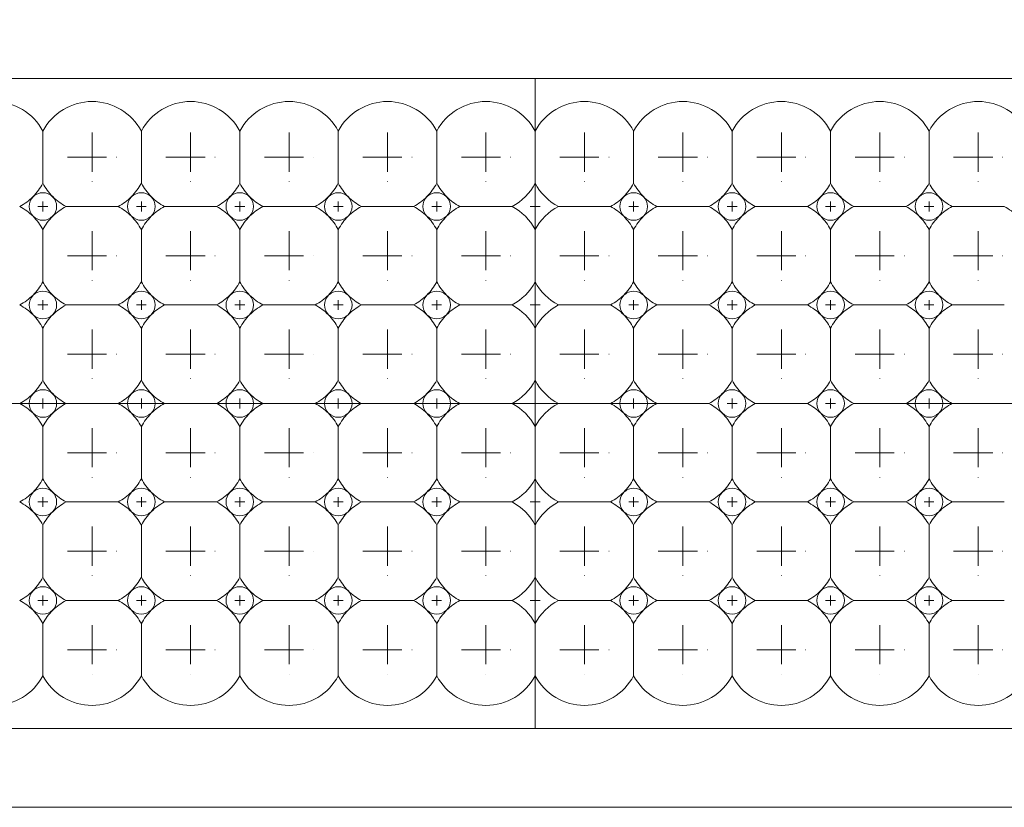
# Model space of a CAD drawing. Header units: millimetres. Extents: x -201 to 202, y 143 to 428.
# Tile 28 of 46: x 2 to 12, y 290 to 298. Entities that reach past the tile are written whole.
import ezdxf

# ---------------------------------------------------------------- set-up
doc = ezdxf.new("R2010")
doc.units = ezdxf.units.MM
doc.header["$LTSCALE"] = 0.25
doc.linetypes.add('CENTER', pattern=[50.8, 31.75, -6.35, 6.35, -6.35])
for name, color, linetype, lineweight in [('BASE', 7, 'Continuous', 20), ('CENTER', 1, 'CENTER', 9), ('DIMENSION', 6, 'Continuous', 9), ('LED LENS', 7, 'Continuous', 20)]:
    doc.layers.add(name, color=color, linetype=linetype, lineweight=lineweight)
doc.styles.add('VS Standard', font='msgothic.ttc', dxfattribs={"height": 3})
doc.dimstyles.new('VS Standard x0.2', dxfattribs={"dimtxt": 3, "dimasz": 3, "dimexe": 0.5, "dimexo": 0.8, "dimgap": 0.5, "dimtad": 3, "dimlfac": 5, "dimrnd": 0.0001, "dimzin": 9, "dimdsep": 46, "dimtxsty": 'VS Standard', "dimcen": 0, "dimaunit": 1, "dimadec": 0, "dimazin": 2, "dimtfac": 1, "dimtmove": 0, "dimatfit": 3, "dimfxl": 1, "dimtolj": 1, "dimtzin": 0, "dimarcsym": 0})

# ---------------------------------------------------------------- blocks, each defined once
blk = doc.blocks.new('*D266')
at = {"layer": 'Defpoints', "color": 0}
for p in [(47.818, 319.199), (-73.582, 296.068), (47.818, 296.068)]:
    blk.add_point(p, dxfattribs=at)
at = {"layer": 'DIMENSION', "color": 0, "lineweight": -2}
for p, q in [((-73.582, 296.868), (-73.582, 319.699)), ((47.818, 296.868), (47.818, 319.699)), ((-70.582, 319.199), (44.818, 319.199))]:
    blk.add_line(p, q, dxfattribs=at)
at = {"layer": 'DIMENSION', "color": 0}
for points in [[(-70.582, 319.699), (-70.582, 318.699), (-73.582, 319.199)], [(44.818, 318.699), (44.818, 319.699), (47.818, 319.199)]]:
    blk.add_solid(points, dxfattribs=at)
at = {"layer": 'DIMENSION', "color": 0, "insert": (-12.882, 321.45), "char_height": 3, "attachment_point": 5, "style": 'VS Standard'}
blk.add_mtext('\\A1;\\A1;(607)', dxfattribs=at)

msp = doc.modelspace()

# ---------------------------------------------------------------- linework, layer by layer
at = {"layer": 'BASE'}
for p, q in [((47.1202, 297.1606), (-72.8798, 297.1606)), ((-72.8798, 290.5606), (47.1202, 290.5606)), ((47.1202, 289.7606), (-72.8798, 289.7606))]:
    msp.add_line(p, q, dxfattribs=at)
at = {"layer": 'CENTER', "ltscale": 0.05}
for p, q in [((2.6202, 296.6106), (2.6202, 296.1106)), ((3.6202, 296.6106), (3.6202, 296.1106)), ((4.6202, 296.6106), (4.6202, 296.1106)), ((5.6202, 296.6106), (5.6202, 296.1106)), ((6.6202, 296.6106), (6.6202, 296.1106)), ((7.6202, 296.6106), (7.6202, 296.1106)), ((8.6202, 296.6106), (8.6202, 296.1106)), ((9.6202, 296.6106), (9.6202, 296.1106)), ((10.6202, 296.6106), (10.6202, 296.1106)), ((11.6202, 296.6106), (11.6202, 296.1106)), ((2.3702, 296.3606), (2.8702, 296.3606)), ((3.3702, 296.3606), (3.8702, 296.3606)), ((4.3702, 296.3606), (4.8702, 296.3606)), ((5.3702, 296.3606), (5.8702, 296.3606)), ((6.3702, 296.3606), (6.8702, 296.3606)), ((7.3702, 296.3606), (7.8702, 296.3606)), ((8.3702, 296.3606), (8.8702, 296.3606)), ((9.3702, 296.3606), (9.8702, 296.3606)), ((10.3702, 296.3606), (10.8702, 296.3606)), ((11.3702, 296.3606), (11.8702, 296.3606)), ((2.6202, 295.6106), (2.6202, 295.1106)), ((3.6202, 295.6106), (3.6202, 295.1106)), ((4.6202, 295.6106), (4.6202, 295.1106)), ((5.6202, 295.6106), (5.6202, 295.1106)), ((6.6202, 295.6106), (6.6202, 295.1106)), ((7.6202, 295.6106), (7.6202, 295.1106)), ((8.6202, 295.6106), (8.6202, 295.1106)), ((9.6202, 295.6106), (9.6202, 295.1106)), ((10.6202, 295.6106), (10.6202, 295.1106)), ((11.6202, 295.6106), (11.6202, 295.1106)), ((2.3702, 295.3606), (2.8702, 295.3606)), ((3.3702, 295.3606), (3.8702, 295.3606)), ((4.3702, 295.3606), (4.8702, 295.3606)), ((5.3702, 295.3606), (5.8702, 295.3606)), ((6.3702, 295.3606), (6.8702, 295.3606)), ((7.3702, 295.3606), (7.8702, 295.3606)), ((8.3702, 295.3606), (8.8702, 295.3606)), ((9.3702, 295.3606), (9.8702, 295.3606)), ((10.3702, 295.3606), (10.8702, 295.3606)), ((11.3702, 295.3606), (11.8702, 295.3606)), ((2.6202, 294.6106), (2.6202, 294.1106)), ((3.6202, 294.6106), (3.6202, 294.1106)), ((4.6202, 294.6106), (4.6202, 294.1106)), ((5.6202, 294.6106), (5.6202, 294.1106)), ((6.6202, 294.6106), (6.6202, 294.1106)), ((7.6202, 294.6106), (7.6202, 294.1106)), ((8.6202, 294.6106), (8.6202, 294.1106)), ((9.6202, 294.6106), (9.6202, 294.1106)), ((10.6202, 294.6106), (10.6202, 294.1106)), ((11.6202, 294.6106), (11.6202, 294.1106)), ((2.3702, 294.3606), (2.8702, 294.3606)), ((3.3702, 294.3606), (3.8702, 294.3606)), ((4.3702, 294.3606), (4.8702, 294.3606)), ((5.3702, 294.3606), (5.8702, 294.3606)), ((6.3702, 294.3606), (6.8702, 294.3606)), ((7.3702, 294.3606), (7.8702, 294.3606)), ((8.3702, 294.3606), (8.8702, 294.3606)), ((9.3702, 294.3606), (9.8702, 294.3606)), ((10.3702, 294.3606), (10.8702, 294.3606)), ((11.3702, 294.3606), (11.8702, 294.3606)), ((2.6202, 293.6106), (2.6202, 293.1106)), ((3.6202, 293.6106), (3.6202, 293.1106)), ((4.6202, 293.6106), (4.6202, 293.1106)), ((5.6202, 293.6106), (5.6202, 293.1106)), ((6.6202, 293.6106), (6.6202, 293.1106)), ((7.6202, 293.6106), (7.6202, 293.1106)), ((8.6202, 293.6106), (8.6202, 293.1106)), ((9.6202, 293.6106), (9.6202, 293.1106)), ((10.6202, 293.6106), (10.6202, 293.1106)), ((11.6202, 293.6106), (11.6202, 293.1106)), ((2.3702, 293.3606), (2.8702, 293.3606)), ((3.3702, 293.3606), (3.8702, 293.3606)), ((4.3702, 293.3606), (4.8702, 293.3606)), ((5.3702, 293.3606), (5.8702, 293.3606)), ((6.3702, 293.3606), (6.8702, 293.3606)), ((7.3702, 293.3606), (7.8702, 293.3606)), ((8.3702, 293.3606), (8.8702, 293.3606)), ((9.3702, 293.3606), (9.8702, 293.3606)), ((10.3702, 293.3606), (10.8702, 293.3606)), ((11.3702, 293.3606), (11.8702, 293.3606)), ((2.6202, 292.6106), (2.6202, 292.1106)), ((3.6202, 292.6106), (3.6202, 292.1106)), ((4.6202, 292.6106), (4.6202, 292.1106)), ((5.6202, 292.6106), (5.6202, 292.1106)), ((6.6202, 292.6106), (6.6202, 292.1106)), ((7.6202, 292.6106), (7.6202, 292.1106)), ((8.6202, 292.6106), (8.6202, 292.1106)), ((9.6202, 292.6106), (9.6202, 292.1106)), ((10.6202, 292.6106), (10.6202, 292.1106)), ((11.6202, 292.6106), (11.6202, 292.1106)), ((2.3702, 292.3606), (2.8702, 292.3606)), ((3.3702, 292.3606), (3.8702, 292.3606)), ((4.3702, 292.3606), (4.8702, 292.3606)), ((5.3702, 292.3606), (5.8702, 292.3606)), ((6.3702, 292.3606), (6.8702, 292.3606)), ((7.3702, 292.3606), (7.8702, 292.3606)), ((8.3702, 292.3606), (8.8702, 292.3606)), ((9.3702, 292.3606), (9.8702, 292.3606)), ((10.3702, 292.3606), (10.8702, 292.3606)), ((11.3702, 292.3606), (11.8702, 292.3606)), ((2.6202, 291.6106), (2.6202, 291.1106)), ((3.6202, 291.6106), (3.6202, 291.1106)), ((4.6202, 291.6106), (4.6202, 291.1106)), ((5.6202, 291.6106), (5.6202, 291.1106)), ((6.6202, 291.6106), (6.6202, 291.1106)), ((7.6202, 291.6106), (7.6202, 291.1106)), ((8.6202, 291.6106), (8.6202, 291.1106)), ((9.6202, 291.6106), (9.6202, 291.1106)), ((10.6202, 291.6106), (10.6202, 291.1106)), ((11.6202, 291.6106), (11.6202, 291.1106)), ((2.3702, 291.3606), (2.8702, 291.3606)), ((3.3702, 291.3606), (3.8702, 291.3606)), ((4.3702, 291.3606), (4.8702, 291.3606)), ((5.3702, 291.3606), (5.8702, 291.3606)), ((6.3702, 291.3606), (6.8702, 291.3606)), ((7.3702, 291.3606), (7.8702, 291.3606)), ((8.3702, 291.3606), (8.8702, 291.3606)), ((9.3702, 291.3606), (9.8702, 291.3606)), ((10.3702, 291.3606), (10.8702, 291.3606)), ((11.3702, 291.3606), (11.8702, 291.3606))]:
    msp.add_line(p, q, dxfattribs=at)
at = {"layer": 'CENTER', "ltscale": 0.01}
for p, q in [((2.1202, 295.9106), (2.1202, 295.8106)), ((3.1202, 295.9106), (3.1202, 295.8106)), ((4.1202, 295.9106), (4.1202, 295.8106)), ((5.1202, 295.9106), (5.1202, 295.8106)), ((6.1202, 295.9106), (6.1202, 295.8106)), ((7.1202, 295.9106), (7.1202, 295.8106)), ((8.1202, 295.9106), (8.1202, 295.8106)), ((9.1202, 295.9106), (9.1202, 295.8106)), ((10.1202, 295.9106), (10.1202, 295.8106)), ((11.1202, 295.9106), (11.1202, 295.8106)), ((2.0702, 295.8606), (2.1702, 295.8606)), ((3.0702, 295.8606), (3.1702, 295.8606)), ((4.0702, 295.8606), (4.1702, 295.8606)), ((5.0702, 295.8606), (5.1702, 295.8606)), ((6.0702, 295.8606), (6.1702, 295.8606)), ((7.0702, 295.8606), (7.1702, 295.8606)), ((8.0702, 295.8606), (8.1702, 295.8606)), ((9.0702, 295.8606), (9.1702, 295.8606)), ((10.0702, 295.8606), (10.1702, 295.8606)), ((11.0702, 295.8606), (11.1702, 295.8606)), ((2.1202, 294.9106), (2.1202, 294.8106)), ((3.1202, 294.9106), (3.1202, 294.8106)), ((4.1202, 294.9106), (4.1202, 294.8106)), ((5.1202, 294.9106), (5.1202, 294.8106)), ((6.1202, 294.9106), (6.1202, 294.8106)), ((7.1202, 294.9106), (7.1202, 294.8106)), ((8.1202, 294.9106), (8.1202, 294.8106)), ((9.1202, 294.9106), (9.1202, 294.8106)), ((10.1202, 294.9106), (10.1202, 294.8106)), ((11.1202, 294.9106), (11.1202, 294.8106)), ((2.0702, 294.8606), (2.1702, 294.8606)), ((3.0702, 294.8606), (3.1702, 294.8606)), ((4.0702, 294.8606), (4.1702, 294.8606)), ((5.0702, 294.8606), (5.1702, 294.8606)), ((6.0702, 294.8606), (6.1702, 294.8606)), ((7.0702, 294.8606), (7.1702, 294.8606)), ((8.0702, 294.8606), (8.1702, 294.8606)), ((9.0702, 294.8606), (9.1702, 294.8606)), ((10.0702, 294.8606), (10.1702, 294.8606)), ((11.0702, 294.8606), (11.1702, 294.8606)), ((2.1202, 293.9106), (2.1202, 293.8106)), ((3.1202, 293.9106), (3.1202, 293.8106)), ((4.1202, 293.9106), (4.1202, 293.8106)), ((5.1202, 293.9106), (5.1202, 293.8106)), ((6.1202, 293.9106), (6.1202, 293.8106)), ((7.1202, 293.9106), (7.1202, 293.8106)), ((8.1202, 293.9106), (8.1202, 293.8106)), ((9.1202, 293.9106), (9.1202, 293.8106)), ((10.1202, 293.9106), (10.1202, 293.8106)), ((11.1202, 293.9106), (11.1202, 293.8106)), ((2.0702, 293.8606), (2.1702, 293.8606)), ((3.0702, 293.8606), (3.1702, 293.8606)), ((4.0702, 293.8606), (4.1702, 293.8606)), ((5.0702, 293.8606), (5.1702, 293.8606)), ((6.0702, 293.8606), (6.1702, 293.8606)), ((7.0702, 293.8606), (7.1702, 293.8606)), ((8.0702, 293.8606), (8.1702, 293.8606)), ((9.0702, 293.8606), (9.1702, 293.8606)), ((10.0702, 293.8606), (10.1702, 293.8606)), ((11.0702, 293.8606), (11.1702, 293.8606)), ((2.1202, 292.9106), (2.1202, 292.8106)), ((3.1202, 292.9106), (3.1202, 292.8106)), ((4.1202, 292.9106), (4.1202, 292.8106)), ((5.1202, 292.9106), (5.1202, 292.8106)), ((6.1202, 292.9106), (6.1202, 292.8106)), ((7.1202, 292.9106), (7.1202, 292.8106)), ((8.1202, 292.9106), (8.1202, 292.8106)), ((9.1202, 292.9106), (9.1202, 292.8106)), ((10.1202, 292.9106), (10.1202, 292.8106)), ((11.1202, 292.9106), (11.1202, 292.8106)), ((2.0702, 292.8606), (2.1702, 292.8606)), ((3.0702, 292.8606), (3.1702, 292.8606)), ((4.0702, 292.8606), (4.1702, 292.8606)), ((5.0702, 292.8606), (5.1702, 292.8606)), ((6.0702, 292.8606), (6.1702, 292.8606)), ((7.0702, 292.8606), (7.1702, 292.8606)), ((8.0702, 292.8606), (8.1702, 292.8606)), ((9.0702, 292.8606), (9.1702, 292.8606)), ((10.0702, 292.8606), (10.1702, 292.8606)), ((11.0702, 292.8606), (11.1702, 292.8606)), ((2.1202, 291.9106), (2.1202, 291.8106)), ((3.1202, 291.9106), (3.1202, 291.8106)), ((4.1202, 291.9106), (4.1202, 291.8106)), ((5.1202, 291.9106), (5.1202, 291.8106)), ((6.1202, 291.9106), (6.1202, 291.8106)), ((7.1202, 291.9106), (7.1202, 291.8106)), ((8.1202, 291.9106), (8.1202, 291.8106)), ((9.1202, 291.9106), (9.1202, 291.8106)), ((10.1202, 291.9106), (10.1202, 291.8106)), ((11.1202, 291.9106), (11.1202, 291.8106)), ((2.0702, 291.8606), (2.1702, 291.8606)), ((3.0702, 291.8606), (3.1702, 291.8606)), ((4.0702, 291.8606), (4.1702, 291.8606)), ((5.0702, 291.8606), (5.1702, 291.8606)), ((6.0702, 291.8606), (6.1702, 291.8606)), ((7.0702, 291.8606), (7.1702, 291.8606)), ((8.0702, 291.8606), (8.1702, 291.8606)), ((9.0702, 291.8606), (9.1702, 291.8606)), ((10.0702, 291.8606), (10.1702, 291.8606)), ((11.0702, 291.8606), (11.1702, 291.8606))]:
    msp.add_line(p, q, dxfattribs=at)
at = {"layer": 'CENTER'}
msp.add_line((-75.2798, 293.8606), (49.5202, 293.8606), dxfattribs=at)
at = {"layer": 'LED LENS'}
for p, q in [((7.1202, 297.1606), (7.1202, 290.5606)), ((7.1202, 296.6252), (7.1202, 297.1606)), ((7.1202, 297.1606), (7.1202, 290.5606)), ((2.1202, 296.6252), (2.1202, 296.3606)), ((3.1202, 296.6252), (3.1202, 296.3606)), ((4.1202, 296.6252), (4.1202, 296.3606)), ((5.1202, 296.6252), (5.1202, 296.3606)), ((6.1202, 296.6252), (6.1202, 296.3606)), ((8.1202, 296.6252), (8.1202, 296.3606)), ((9.1202, 296.6252), (9.1202, 296.3606)), ((10.1202, 296.6252), (10.1202, 296.3606)), ((11.1202, 296.6252), (11.1202, 296.3606)), ((2.1202, 296.3606), (2.1202, 296.096)), ((3.1202, 296.3606), (3.1202, 296.096)), ((4.1202, 296.3606), (4.1202, 296.096)), ((5.1202, 296.3606), (5.1202, 296.096)), ((6.1202, 296.3606), (6.1202, 296.096)), ((8.1202, 296.3606), (8.1202, 296.096)), ((9.1202, 296.3606), (9.1202, 296.096)), ((10.1202, 296.3606), (10.1202, 296.096)), ((11.1202, 296.3606), (11.1202, 296.096)), ((2.3556, 295.8606), (2.8847, 295.8606)), ((3.3556, 295.8606), (3.8847, 295.8606)), ((4.3556, 295.8606), (4.8847, 295.8606)), ((5.3556, 295.8606), (5.8847, 295.8606)), ((6.3556, 295.8606), (6.8847, 295.8606)), ((7.3556, 295.8606), (7.8847, 295.8606)), ((8.3556, 295.8606), (8.8847, 295.8606)), ((9.3556, 295.8606), (9.8847, 295.8606)), ((10.3556, 295.8606), (10.8847, 295.8606)), ((11.3556, 295.8606), (11.8847, 295.8606)), ((2.1202, 295.6252), (2.1202, 295.3606)), ((3.1202, 295.6252), (3.1202, 295.3606)), ((4.1202, 295.6252), (4.1202, 295.3606)), ((5.1202, 295.6252), (5.1202, 295.3606)), ((6.1202, 295.6252), (6.1202, 295.3606)), ((8.1202, 295.6252), (8.1202, 295.3606)), ((9.1202, 295.6252), (9.1202, 295.3606)), ((10.1202, 295.6252), (10.1202, 295.3606)), ((11.1202, 295.6252), (11.1202, 295.3606)), ((2.1202, 295.3606), (2.1202, 295.096)), ((3.1202, 295.3606), (3.1202, 295.096)), ((4.1202, 295.3606), (4.1202, 295.096)), ((5.1202, 295.3606), (5.1202, 295.096)), ((6.1202, 295.3606), (6.1202, 295.096)), ((8.1202, 295.3606), (8.1202, 295.096)), ((9.1202, 295.3606), (9.1202, 295.096)), ((10.1202, 295.3606), (10.1202, 295.096)), ((11.1202, 295.3606), (11.1202, 295.096)), ((2.3556, 294.8606), (2.8847, 294.8606)), ((3.3556, 294.8606), (3.8847, 294.8606)), ((4.3556, 294.8606), (4.8847, 294.8606)), ((5.3556, 294.8606), (5.8847, 294.8606)), ((6.3556, 294.8606), (6.8847, 294.8606)), ((7.3556, 294.8606), (7.8847, 294.8606)), ((8.3556, 294.8606), (8.8847, 294.8606)), ((9.3556, 294.8606), (9.8847, 294.8606)), ((10.3556, 294.8606), (10.8847, 294.8606)), ((11.3556, 294.8606), (11.8847, 294.8606)), ((2.1202, 294.6252), (2.1202, 294.3606)), ((3.1202, 294.6252), (3.1202, 294.3606)), ((4.1202, 294.6252), (4.1202, 294.3606)), ((5.1202, 294.6252), (5.1202, 294.3606)), ((6.1202, 294.6252), (6.1202, 294.3606)), ((8.1202, 294.6252), (8.1202, 294.3606)), ((9.1202, 294.6252), (9.1202, 294.3606)), ((10.1202, 294.6252), (10.1202, 294.3606)), ((11.1202, 294.6252), (11.1202, 294.3606)), ((2.1202, 294.3606), (2.1202, 294.096)), ((3.1202, 294.3606), (3.1202, 294.096)), ((4.1202, 294.3606), (4.1202, 294.096)), ((5.1202, 294.3606), (5.1202, 294.096)), ((6.1202, 294.3606), (6.1202, 294.096)), ((8.1202, 294.3606), (8.1202, 294.096)), ((9.1202, 294.3606), (9.1202, 294.096)), ((10.1202, 294.3606), (10.1202, 294.096)), ((11.1202, 294.3606), (11.1202, 294.096)), ((2.3556, 293.8606), (2.8847, 293.8606)), ((3.3556, 293.8606), (3.8847, 293.8606)), ((4.3556, 293.8606), (4.8847, 293.8606)), ((5.3556, 293.8606), (5.8847, 293.8606)), ((6.3556, 293.8606), (6.8847, 293.8606)), ((7.3556, 293.8606), (7.8847, 293.8606)), ((8.3556, 293.8606), (8.8847, 293.8606)), ((9.3556, 293.8606), (9.8847, 293.8606)), ((10.3556, 293.8606), (10.8847, 293.8606)), ((11.3556, 293.8606), (11.8847, 293.8606)), ((2.1202, 293.6252), (2.1202, 293.3606)), ((3.1202, 293.6252), (3.1202, 293.3606)), ((4.1202, 293.6252), (4.1202, 293.3606)), ((5.1202, 293.6252), (5.1202, 293.3606)), ((6.1202, 293.6252), (6.1202, 293.3606)), ((8.1202, 293.6252), (8.1202, 293.3606)), ((9.1202, 293.6252), (9.1202, 293.3606)), ((10.1202, 293.6252), (10.1202, 293.3606)), ((11.1202, 293.6252), (11.1202, 293.3606)), ((2.1202, 293.3606), (2.1202, 293.096)), ((3.1202, 293.3606), (3.1202, 293.096)), ((4.1202, 293.3606), (4.1202, 293.096)), ((5.1202, 293.3606), (5.1202, 293.096)), ((6.1202, 293.3606), (6.1202, 293.096)), ((8.1202, 293.3606), (8.1202, 293.096)), ((9.1202, 293.3606), (9.1202, 293.096)), ((10.1202, 293.3606), (10.1202, 293.096)), ((11.1202, 293.3606), (11.1202, 293.096)), ((2.3556, 292.8606), (2.8847, 292.8606)), ((3.3556, 292.8606), (3.8847, 292.8606)), ((4.3556, 292.8606), (4.8847, 292.8606)), ((5.3556, 292.8606), (5.8847, 292.8606)), ((6.3556, 292.8606), (6.8847, 292.8606)), ((7.3556, 292.8606), (7.8847, 292.8606)), ((8.3556, 292.8606), (8.8847, 292.8606)), ((9.3556, 292.8606), (9.8847, 292.8606)), ((10.3556, 292.8606), (10.8847, 292.8606)), ((11.3556, 292.8606), (11.8847, 292.8606)), ((2.1202, 292.6252), (2.1202, 292.3606)), ((3.1202, 292.6252), (3.1202, 292.3606)), ((4.1202, 292.6252), (4.1202, 292.3606)), ((5.1202, 292.6252), (5.1202, 292.3606)), ((6.1202, 292.3606), (6.1202, 292.6252)), ((8.1202, 292.6252), (8.1202, 292.3606)), ((9.1202, 292.6252), (9.1202, 292.3606)), ((10.1202, 292.6252), (10.1202, 292.3606)), ((11.1202, 292.6252), (11.1202, 292.3606)), ((2.1202, 292.3606), (2.1202, 292.096)), ((3.1202, 292.3606), (3.1202, 292.096)), ((4.1202, 292.3606), (4.1202, 292.096)), ((5.1202, 292.3606), (5.1202, 292.096)), ((6.1202, 292.096), (6.1202, 292.3606)), ((8.1202, 292.3606), (8.1202, 292.096)), ((9.1202, 292.3606), (9.1202, 292.096)), ((10.1202, 292.3606), (10.1202, 292.096)), ((11.1202, 292.3606), (11.1202, 292.096)), ((2.3556, 291.8606), (2.8847, 291.8606)), ((3.3556, 291.8606), (3.8847, 291.8606)), ((4.3556, 291.8606), (4.8847, 291.8606)), ((5.3556, 291.8606), (5.8847, 291.8606)), ((6.3556, 291.8606), (6.8847, 291.8606)), ((7.3556, 291.8606), (7.8847, 291.8606)), ((8.3556, 291.8606), (8.8847, 291.8606)), ((9.3556, 291.8606), (9.8847, 291.8606)), ((10.3556, 291.8606), (10.8847, 291.8606)), ((11.3556, 291.8606), (11.8847, 291.8606)), ((2.1202, 291.6252), (2.1202, 291.3606)), ((3.1202, 291.6252), (3.1202, 291.3606)), ((4.1202, 291.6252), (4.1202, 291.3606)), ((5.1202, 291.3606), (5.1202, 291.6252)), ((6.1202, 291.3606), (6.1202, 291.6252)), ((8.1202, 291.6252), (8.1202, 291.3606)), ((9.1202, 291.6252), (9.1202, 291.3606)), ((10.1202, 291.6252), (10.1202, 291.3606)), ((11.1202, 291.6252), (11.1202, 291.3606)), ((2.1202, 291.3606), (2.1202, 291.096)), ((3.1202, 291.3606), (3.1202, 291.096)), ((4.1202, 291.3606), (4.1202, 291.096)), ((5.1202, 291.096), (5.1202, 291.3606)), ((6.1202, 291.096), (6.1202, 291.3606)), ((8.1202, 291.3606), (8.1202, 291.096)), ((9.1202, 291.3606), (9.1202, 291.096)), ((10.1202, 291.3606), (10.1202, 291.096)), ((11.1202, 291.3606), (11.1202, 291.096))]:
    msp.add_line(p, q, dxfattribs=at)
for centre, radius, start, end in [((1.6202, 296.3606), 0.5657, 27.88557, 152.11443), ((2.6202, 296.3606), 0.5657, 27.88557, 152.11443), ((3.6202, 296.3606), 0.5657, 27.88557, 152.11443), ((4.6202, 296.3606), 0.5657, 27.88557, 152.11443), ((5.6202, 296.3606), 0.5657, 27.88557, 152.11443), ((6.6202, 296.3606), 0.5657, 27.88557, 152.11443), ((7.6202, 296.3606), 0.5657, 27.88557, 152.11443), ((8.6202, 296.3606), 0.5657, 27.88557, 152.11443), ((9.6202, 296.3606), 0.5657, 27.88557, 152.11443), ((10.6202, 296.3606), 0.5657, 27.88557, 152.11443), ((11.6202, 296.3606), 0.5657, 27.88557, 152.11443), ((1.6202, 296.3606), 0.5657, 315, 332.11443), ((2.1202, 295.8606), 0.14, 45, 135), ((2.6202, 296.3606), 0.5657, 207.88557, 225), ((2.6202, 296.3606), 0.5657, 315, 332.11443), ((3.1202, 295.8606), 0.14, 45, 135), ((3.6202, 296.3606), 0.5657, 207.88557, 225), ((3.6202, 296.3606), 0.5657, 315, 332.11443), ((4.1202, 295.8606), 0.14, 45, 135), ((4.6202, 296.3606), 0.5657, 207.88557, 225), ((4.6202, 296.3606), 0.5657, 315, 332.11443), ((5.1202, 295.8606), 0.14, 45, 135), ((5.6202, 296.3606), 0.5657, 207.88557, 225), ((5.6202, 296.3606), 0.5657, 315, 332.11443), ((6.1202, 295.8606), 0.14, 45, 135), ((6.6202, 296.3606), 0.5657, 207.88557, 225), ((6.6202, 296.3606), 0.5657, 297.88557, 332.11443), ((7.6202, 296.3606), 0.5657, 207.88557, 242.11443), ((7.6202, 296.3606), 0.5657, 315, 332.11443), ((8.1202, 295.8606), 0.14, 45, 135), ((8.6202, 296.3606), 0.5657, 207.88557, 225), ((8.6202, 296.3606), 0.5657, 315, 332.11443), ((9.1202, 295.8606), 0.14, 45, 135), ((9.6202, 296.3606), 0.5657, 207.88557, 225), ((9.6202, 296.3606), 0.5657, 315, 332.11443), ((10.1202, 295.8606), 0.14, 45, 135), ((10.6202, 296.3606), 0.5657, 207.88557, 225), ((10.6202, 296.3606), 0.5657, 315, 332.11443), ((11.1202, 295.8606), 0.14, 45, 135), ((11.6202, 296.3606), 0.5657, 207.88557, 225), ((1.6202, 296.3606), 0.5657, 297.88557, 315), ((2.1202, 295.8606), 0.14, 135, 225), ((2.1202, 295.8606), 0.14, 0, 45), ((2.6202, 296.3606), 0.5657, 225, 242.11443), ((2.6202, 296.3606), 0.5657, 297.88557, 315), ((3.1202, 295.8606), 0.14, 135, 225), ((3.1202, 295.8606), 0.14, 0, 45), ((3.6202, 296.3606), 0.5657, 225, 242.11443), ((3.6202, 296.3606), 0.5657, 297.88557, 315), ((4.1202, 295.8606), 0.14, 135, 225), ((4.1202, 295.8606), 0.14, 0, 45), ((4.6202, 296.3606), 0.5657, 225, 242.11443), ((4.6202, 296.3606), 0.5657, 297.88557, 315), ((5.1202, 295.8606), 0.14, 135, 225), ((5.1202, 295.8606), 0.14, 0, 45), ((5.6202, 296.3606), 0.5657, 225, 242.11443), ((5.6202, 296.3606), 0.5657, 297.88557, 315), ((6.1202, 295.8606), 0.14, 135, 225), ((6.1202, 295.8606), 0.14, 0, 45), ((6.6202, 296.3606), 0.5657, 225, 242.11443), ((7.6202, 296.3606), 0.5657, 297.88557, 315), ((8.1202, 295.8606), 0.14, 135, 225), ((8.1202, 295.8606), 0.14, 0, 45), ((8.6202, 296.3606), 0.5657, 225, 242.11443), ((8.6202, 296.3606), 0.5657, 297.88557, 315), ((9.1202, 295.8606), 0.14, 135, 225), ((9.1202, 295.8606), 0.14, 0, 45), ((9.6202, 296.3606), 0.5657, 225, 242.11443), ((9.6202, 296.3606), 0.5657, 297.88557, 315), ((10.1202, 295.8606), 0.14, 135, 225), ((10.1202, 295.8606), 0.14, 0, 45), ((10.6202, 296.3606), 0.5657, 225, 242.11443), ((10.6202, 296.3606), 0.5657, 297.88557, 315), ((11.1202, 295.8606), 0.14, 135, 225), ((11.1202, 295.8606), 0.14, 0, 45), ((11.6202, 296.3606), 0.5657, 225, 242.11443), ((1.6202, 295.3606), 0.5657, 45, 62.11443), ((2.1202, 295.8606), 0.14, 315, 0), ((2.6202, 295.3606), 0.5657, 117.88557, 135), ((2.6202, 295.3606), 0.5657, 45, 62.11443), ((3.1202, 295.8606), 0.14, 315, 0), ((3.6202, 295.3606), 0.5657, 117.88557, 135), ((3.6202, 295.3606), 0.5657, 45, 62.11443), ((4.1202, 295.8606), 0.14, 315, 0), ((4.6202, 295.3606), 0.5657, 117.88557, 135), ((4.6202, 295.3606), 0.5657, 45, 62.11443), ((5.1202, 295.8606), 0.14, 315, 0), ((5.6202, 295.3606), 0.5657, 117.88557, 135), ((5.6202, 295.3606), 0.5657, 45, 62.11443), ((6.1202, 295.8606), 0.14, 315, 0), ((6.6202, 295.3606), 0.5657, 117.88557, 135), ((6.6202, 295.3606), 0.5657, 27.88557, 62.11443), ((7.6202, 295.3606), 0.5657, 117.88557, 152.11443), ((7.6202, 295.3606), 0.5657, 45, 62.11443), ((8.1202, 295.8606), 0.14, 315, 0), ((8.6202, 295.3606), 0.5657, 117.88557, 135), ((8.6202, 295.3606), 0.5657, 45, 62.11443), ((9.1202, 295.8606), 0.14, 315, 0), ((9.6202, 295.3606), 0.5657, 117.88557, 135), ((9.6202, 295.3606), 0.5657, 45, 62.11443), ((10.1202, 295.8606), 0.14, 315, 0), ((10.6202, 295.3606), 0.5657, 117.88557, 135), ((10.6202, 295.3606), 0.5657, 45, 62.11443), ((11.1202, 295.8606), 0.14, 315, 0), ((11.6202, 295.3606), 0.5657, 117.88557, 135), ((11.6202, 295.3606), 0.5657, 45, 62.11443), ((1.6202, 295.3606), 0.5657, 27.88557, 45), ((2.1202, 295.8606), 0.14, 225, 315), ((2.6202, 295.3606), 0.5657, 135, 152.11443), ((2.6202, 295.3606), 0.5657, 27.88557, 45), ((3.1202, 295.8606), 0.14, 225, 315), ((3.6202, 295.3606), 0.5657, 135, 152.11443), ((3.6202, 295.3606), 0.5657, 27.88557, 45), ((4.1202, 295.8606), 0.14, 225, 315), ((4.6202, 295.3606), 0.5657, 135, 152.11443), ((4.6202, 295.3606), 0.5657, 27.88557, 45), ((5.1202, 295.8606), 0.14, 225, 315), ((5.6202, 295.3606), 0.5657, 135, 152.11443), ((5.6202, 295.3606), 0.5657, 27.88557, 45), ((6.1202, 295.8606), 0.14, 225, 315), ((6.6202, 295.3606), 0.5657, 135, 152.11443), ((7.6202, 295.3606), 0.5657, 27.88557, 45), ((8.1202, 295.8606), 0.14, 225, 315), ((8.6202, 295.3606), 0.5657, 135, 152.11443), ((8.6202, 295.3606), 0.5657, 27.88557, 45), ((9.1202, 295.8606), 0.14, 225, 315), ((9.6202, 295.3606), 0.5657, 135, 152.11443), ((9.6202, 295.3606), 0.5657, 27.88557, 45), ((10.1202, 295.8606), 0.14, 225, 315), ((10.6202, 295.3606), 0.5657, 135, 152.11443), ((10.6202, 295.3606), 0.5657, 27.88557, 45), ((11.1202, 295.8606), 0.14, 225, 315), ((11.6202, 295.3606), 0.5657, 135, 152.11443), ((1.6202, 295.3606), 0.5657, 315, 332.11443), ((2.1202, 294.8606), 0.14, 45, 135), ((2.6202, 295.3606), 0.5657, 207.88557, 225), ((2.6202, 295.3606), 0.5657, 315, 332.11443), ((3.1202, 294.8606), 0.14, 45, 135), ((3.6202, 295.3606), 0.5657, 207.88557, 225), ((3.6202, 295.3606), 0.5657, 315, 332.11443), ((4.1202, 294.8606), 0.14, 45, 135), ((4.6202, 295.3606), 0.5657, 207.88557, 225), ((4.6202, 295.3606), 0.5657, 315, 332.11443), ((5.1202, 294.8606), 0.14, 45, 135), ((5.6202, 295.3606), 0.5657, 207.88557, 225), ((5.6202, 295.3606), 0.5657, 315, 332.11443), ((6.1202, 294.8606), 0.14, 45, 135), ((6.6202, 295.3606), 0.5657, 207.88557, 225), ((6.6202, 295.3606), 0.5657, 297.88557, 332.11443), ((7.6202, 295.3606), 0.5657, 207.88557, 242.11443), ((7.6202, 295.3606), 0.5657, 315, 332.11443), ((8.1202, 294.8606), 0.14, 45, 135), ((8.6202, 295.3606), 0.5657, 207.88557, 225), ((8.6202, 295.3606), 0.5657, 315, 332.11443), ((9.1202, 294.8606), 0.14, 45, 135), ((9.6202, 295.3606), 0.5657, 207.88557, 225), ((9.6202, 295.3606), 0.5657, 315, 332.11443), ((10.1202, 294.8606), 0.14, 45, 135), ((10.6202, 295.3606), 0.5657, 207.88557, 225), ((10.6202, 295.3606), 0.5657, 315, 332.11443), ((11.1202, 294.8606), 0.14, 45, 135), ((11.6202, 295.3606), 0.5657, 207.88557, 225), ((1.6202, 295.3606), 0.5657, 297.88557, 315), ((2.1202, 294.8606), 0.14, 135, 225), ((2.1202, 294.8606), 0.14, 0, 45), ((2.6202, 295.3606), 0.5657, 225, 242.11443), ((2.6202, 295.3606), 0.5657, 297.88557, 315), ((3.1202, 294.8606), 0.14, 135, 225), ((3.1202, 294.8606), 0.14, 0, 45), ((3.6202, 295.3606), 0.5657, 225, 242.11443), ((3.6202, 295.3606), 0.5657, 297.88557, 315), ((4.1202, 294.8606), 0.14, 135, 225), ((4.1202, 294.8606), 0.14, 0, 45), ((4.6202, 295.3606), 0.5657, 225, 242.11443), ((4.6202, 295.3606), 0.5657, 297.88557, 315), ((5.1202, 294.8606), 0.14, 135, 225), ((5.1202, 294.8606), 0.14, 0, 45), ((5.6202, 295.3606), 0.5657, 225, 242.11443), ((5.6202, 295.3606), 0.5657, 297.88557, 315), ((6.1202, 294.8606), 0.14, 135, 225), ((6.1202, 294.8606), 0.14, 0, 45), ((6.6202, 295.3606), 0.5657, 225, 242.11443), ((7.6202, 295.3606), 0.5657, 297.88557, 315), ((8.1202, 294.8606), 0.14, 135, 225), ((8.1202, 294.8606), 0.14, 0, 45), ((8.6202, 295.3606), 0.5657, 225, 242.11443), ((8.6202, 295.3606), 0.5657, 297.88557, 315), ((9.1202, 294.8606), 0.14, 135, 225), ((9.1202, 294.8606), 0.14, 0, 45), ((9.6202, 295.3606), 0.5657, 225, 242.11443), ((9.6202, 295.3606), 0.5657, 297.88557, 315), ((10.1202, 294.8606), 0.14, 135, 225), ((10.1202, 294.8606), 0.14, 0, 45), ((10.6202, 295.3606), 0.5657, 225, 242.11443), ((10.6202, 295.3606), 0.5657, 297.88557, 315), ((11.1202, 294.8606), 0.14, 135, 225), ((11.1202, 294.8606), 0.14, 0, 45), ((11.6202, 295.3606), 0.5657, 225, 242.11443), ((1.6202, 294.3606), 0.5657, 45, 62.11443), ((2.1202, 294.8606), 0.14, 315, 0), ((2.6202, 294.3606), 0.5657, 117.88557, 135), ((2.6202, 294.3606), 0.5657, 45, 62.11443), ((3.1202, 294.8606), 0.14, 315, 0), ((3.6202, 294.3606), 0.5657, 117.88557, 135), ((3.6202, 294.3606), 0.5657, 45, 62.11443), ((4.1202, 294.8606), 0.14, 315, 0), ((4.6202, 294.3606), 0.5657, 117.88557, 135), ((4.6202, 294.3606), 0.5657, 45, 62.11443), ((5.1202, 294.8606), 0.14, 315, 0), ((5.6202, 294.3606), 0.5657, 117.88557, 135), ((5.6202, 294.3606), 0.5657, 45, 62.11443), ((6.1202, 294.8606), 0.14, 315, 0), ((6.6202, 294.3606), 0.5657, 117.88557, 135), ((6.6202, 294.3606), 0.5657, 27.88557, 62.11443), ((7.6202, 294.3606), 0.5657, 117.88557, 152.11443), ((7.6202, 294.3606), 0.5657, 45, 62.11443), ((8.1202, 294.8606), 0.14, 315, 0), ((8.6202, 294.3606), 0.5657, 117.88557, 135), ((8.6202, 294.3606), 0.5657, 45, 62.11443), ((9.1202, 294.8606), 0.14, 315, 0), ((9.6202, 294.3606), 0.5657, 117.88557, 135), ((9.6202, 294.3606), 0.5657, 45, 62.11443), ((10.1202, 294.8606), 0.14, 315, 0), ((10.6202, 294.3606), 0.5657, 117.88557, 135), ((10.6202, 294.3606), 0.5657, 45, 62.11443), ((11.1202, 294.8606), 0.14, 315, 0), ((11.6202, 294.3606), 0.5657, 117.88557, 135), ((1.6202, 294.3606), 0.5657, 27.88557, 45), ((2.1202, 294.8606), 0.14, 225, 315), ((2.6202, 294.3606), 0.5657, 135, 152.11443), ((2.6202, 294.3606), 0.5657, 27.88557, 45), ((3.1202, 294.8606), 0.14, 225, 315), ((3.6202, 294.3606), 0.5657, 135, 152.11443), ((3.6202, 294.3606), 0.5657, 27.88557, 45), ((4.1202, 294.8606), 0.14, 225, 315), ((4.6202, 294.3606), 0.5657, 135, 152.11443), ((4.6202, 294.3606), 0.5657, 27.88557, 45), ((5.1202, 294.8606), 0.14, 225, 315), ((5.6202, 294.3606), 0.5657, 135, 152.11443), ((5.6202, 294.3606), 0.5657, 27.88557, 45), ((6.1202, 294.8606), 0.14, 225, 315), ((6.6202, 294.3606), 0.5657, 135, 152.11443), ((7.6202, 294.3606), 0.5657, 27.88557, 45), ((8.1202, 294.8606), 0.14, 225, 315), ((8.6202, 294.3606), 0.5657, 135, 152.11443), ((8.6202, 294.3606), 0.5657, 27.88557, 45), ((9.1202, 294.8606), 0.14, 225, 315), ((9.6202, 294.3606), 0.5657, 135, 152.11443), ((9.6202, 294.3606), 0.5657, 27.88557, 45), ((10.1202, 294.8606), 0.14, 225, 315), ((10.6202, 294.3606), 0.5657, 135, 152.11443), ((10.6202, 294.3606), 0.5657, 27.88557, 45), ((11.1202, 294.8606), 0.14, 225, 315), ((11.6202, 294.3606), 0.5657, 135, 152.11443), ((1.6202, 294.3606), 0.5657, 315, 332.11443), ((2.1202, 293.8606), 0.14, 45, 135), ((2.6202, 294.3606), 0.5657, 207.88557, 225), ((2.6202, 294.3606), 0.5657, 315, 332.11443), ((3.1202, 293.8606), 0.14, 45, 135), ((3.6202, 294.3606), 0.5657, 207.88557, 225), ((3.6202, 294.3606), 0.5657, 315, 332.11443), ((4.1202, 293.8606), 0.14, 45, 135), ((4.6202, 294.3606), 0.5657, 207.88557, 225), ((4.6202, 294.3606), 0.5657, 315, 332.11443), ((5.1202, 293.8606), 0.14, 45, 135), ((5.6202, 294.3606), 0.5657, 207.88557, 225), ((5.6202, 294.3606), 0.5657, 315, 332.11443), ((6.1202, 293.8606), 0.14, 45, 135), ((6.6202, 294.3606), 0.5657, 207.88557, 225), ((6.6202, 294.3606), 0.5657, 297.88557, 332.11443), ((7.6202, 294.3606), 0.5657, 207.88557, 242.11443), ((7.6202, 294.3606), 0.5657, 315, 332.11443), ((8.1202, 293.8606), 0.14, 45, 135), ((8.6202, 294.3606), 0.5657, 207.88557, 225), ((8.6202, 294.3606), 0.5657, 315, 332.11443), ((9.1202, 293.8606), 0.14, 45, 135), ((9.6202, 294.3606), 0.5657, 207.88557, 225), ((9.6202, 294.3606), 0.5657, 315, 332.11443), ((10.1202, 293.8606), 0.14, 45, 135), ((10.6202, 294.3606), 0.5657, 207.88557, 225), ((10.6202, 294.3606), 0.5657, 315, 332.11443), ((11.1202, 293.8606), 0.14, 45, 135), ((11.6202, 294.3606), 0.5657, 207.88557, 225), ((1.6202, 294.3606), 0.5657, 297.88557, 315), ((2.1202, 293.8606), 0.14, 135, 225), ((2.1202, 293.8606), 0.14, 0, 45), ((2.6202, 294.3606), 0.5657, 225, 242.11443), ((2.6202, 294.3606), 0.5657, 297.88557, 315), ((3.1202, 293.8606), 0.14, 135, 225), ((3.1202, 293.8606), 0.14, 0, 45), ((3.6202, 294.3606), 0.5657, 225, 242.11443), ((3.6202, 294.3606), 0.5657, 297.88557, 315), ((4.1202, 293.8606), 0.14, 135, 225), ((4.1202, 293.8606), 0.14, 0, 45), ((4.6202, 294.3606), 0.5657, 225, 242.11443), ((4.6202, 294.3606), 0.5657, 297.88557, 315), ((5.1202, 293.8606), 0.14, 135, 225), ((5.1202, 293.8606), 0.14, 0, 45), ((5.6202, 294.3606), 0.5657, 225, 242.11443), ((5.6202, 294.3606), 0.5657, 297.88557, 315), ((6.1202, 293.8606), 0.14, 135, 225), ((6.1202, 293.8606), 0.14, 0, 45), ((6.6202, 294.3606), 0.5657, 225, 242.11443), ((7.6202, 294.3606), 0.5657, 297.88557, 315), ((8.1202, 293.8606), 0.14, 135, 225), ((8.1202, 293.8606), 0.14, 0, 45), ((8.6202, 294.3606), 0.5657, 225, 242.11443), ((8.6202, 294.3606), 0.5657, 297.88557, 315), ((9.1202, 293.8606), 0.14, 135, 225), ((9.1202, 293.8606), 0.14, 0, 45), ((9.6202, 294.3606), 0.5657, 225, 242.11443), ((9.6202, 294.3606), 0.5657, 297.88557, 315), ((10.1202, 293.8606), 0.14, 135, 225), ((10.1202, 293.8606), 0.14, 0, 45), ((10.6202, 294.3606), 0.5657, 225, 242.11443), ((10.6202, 294.3606), 0.5657, 297.88557, 315), ((11.1202, 293.8606), 0.14, 135, 225), ((11.1202, 293.8606), 0.14, 0, 45), ((11.6202, 294.3606), 0.5657, 225, 242.11443), ((1.6202, 293.3606), 0.5657, 45, 62.11443), ((2.1202, 293.8606), 0.14, 315, 0), ((2.6202, 293.3606), 0.5657, 117.88557, 135), ((2.6202, 293.3606), 0.5657, 45, 62.11443), ((3.1202, 293.8606), 0.14, 315, 0), ((3.6202, 293.3606), 0.5657, 117.88557, 135), ((3.6202, 293.3606), 0.5657, 45, 62.11443), ((4.1202, 293.8606), 0.14, 315, 0), ((4.6202, 293.3606), 0.5657, 117.88557, 135), ((4.6202, 293.3606), 0.5657, 45, 62.11443), ((5.1202, 293.8606), 0.14, 315, 0), ((5.6202, 293.3606), 0.5657, 117.88557, 135), ((5.6202, 293.3606), 0.5657, 45, 62.11443), ((6.1202, 293.8606), 0.14, 315, 0), ((6.6202, 293.3606), 0.5657, 117.88557, 135), ((6.6202, 293.3606), 0.5657, 27.88557, 62.11443), ((7.6202, 293.3606), 0.5657, 117.88557, 152.11443), ((7.6202, 293.3606), 0.5657, 45, 62.11443), ((8.1202, 293.8606), 0.14, 315, 0), ((8.6202, 293.3606), 0.5657, 117.88557, 135), ((8.6202, 293.3606), 0.5657, 45, 62.11443), ((9.1202, 293.8606), 0.14, 315, 0), ((9.6202, 293.3606), 0.5657, 117.88557, 135), ((9.6202, 293.3606), 0.5657, 45, 62.11443), ((10.1202, 293.8606), 0.14, 315, 0), ((10.6202, 293.3606), 0.5657, 117.88557, 135), ((10.6202, 293.3606), 0.5657, 45, 62.11443), ((11.1202, 293.8606), 0.14, 315, 0), ((11.6202, 293.3606), 0.5657, 117.88557, 135), ((1.6202, 293.3606), 0.5657, 27.88557, 45), ((2.1202, 293.8606), 0.14, 225, 315), ((2.6202, 293.3606), 0.5657, 135, 152.11443), ((2.6202, 293.3606), 0.5657, 27.88557, 45), ((3.1202, 293.8606), 0.14, 225, 315), ((3.6202, 293.3606), 0.5657, 135, 152.11443), ((3.6202, 293.3606), 0.5657, 27.88557, 45), ((4.1202, 293.8606), 0.14, 225, 315), ((4.6202, 293.3606), 0.5657, 135, 152.11443), ((4.6202, 293.3606), 0.5657, 27.88557, 45), ((5.1202, 293.8606), 0.14, 225, 315), ((5.6202, 293.3606), 0.5657, 135, 152.11443), ((5.6202, 293.3606), 0.5657, 27.88557, 45), ((6.1202, 293.8606), 0.14, 225, 315), ((6.6202, 293.3606), 0.5657, 135, 152.11443), ((7.6202, 293.3606), 0.5657, 27.88557, 45), ((8.1202, 293.8606), 0.14, 225, 315), ((8.6202, 293.3606), 0.5657, 135, 152.11443), ((8.6202, 293.3606), 0.5657, 27.88557, 45), ((9.1202, 293.8606), 0.14, 225, 315), ((9.6202, 293.3606), 0.5657, 135, 152.11443), ((9.6202, 293.3606), 0.5657, 27.88557, 45), ((10.1202, 293.8606), 0.14, 225, 315), ((10.6202, 293.3606), 0.5657, 135, 152.11443), ((10.6202, 293.3606), 0.5657, 27.88557, 45), ((11.1202, 293.8606), 0.14, 225, 315), ((11.6202, 293.3606), 0.5657, 135, 152.11443), ((1.6202, 293.3606), 0.5657, 315, 332.11443), ((2.1202, 292.8606), 0.14, 45, 135), ((2.6202, 293.3606), 0.5657, 207.88557, 225), ((2.6202, 293.3606), 0.5657, 315, 332.11443), ((3.1202, 292.8606), 0.14, 45, 135), ((3.6202, 293.3606), 0.5657, 207.88557, 225), ((3.6202, 293.3606), 0.5657, 315, 332.11443), ((4.1202, 292.8606), 0.14, 45, 135), ((4.6202, 293.3606), 0.5657, 207.88557, 225), ((4.6202, 293.3606), 0.5657, 315, 332.11443), ((5.1202, 292.8606), 0.14, 45, 135), ((5.6202, 293.3606), 0.5657, 207.88557, 225), ((5.6202, 293.3606), 0.5657, 315, 332.11443), ((6.1202, 292.8606), 0.14, 45, 135), ((6.6202, 293.3606), 0.5657, 207.88557, 225), ((6.6202, 293.3606), 0.5657, 297.88557, 332.11443), ((7.6202, 293.3606), 0.5657, 207.88557, 242.11443), ((7.6202, 293.3606), 0.5657, 315, 332.11443), ((8.1202, 292.8606), 0.14, 45, 135), ((8.6202, 293.3606), 0.5657, 207.88557, 225), ((8.6202, 293.3606), 0.5657, 315, 332.11443), ((9.1202, 292.8606), 0.14, 45, 135), ((9.6202, 293.3606), 0.5657, 207.88557, 225), ((9.6202, 293.3606), 0.5657, 315, 332.11443), ((10.1202, 292.8606), 0.14, 45, 135), ((10.6202, 293.3606), 0.5657, 207.88557, 225), ((10.6202, 293.3606), 0.5657, 315, 332.11443), ((11.1202, 292.8606), 0.14, 45, 135), ((11.6202, 293.3606), 0.5657, 207.88557, 225), ((1.6202, 293.3606), 0.5657, 297.88557, 315), ((2.1202, 292.8606), 0.14, 135, 225), ((2.1202, 292.8606), 0.14, 0, 45), ((2.6202, 293.3606), 0.5657, 225, 242.11443), ((2.6202, 293.3606), 0.5657, 297.88557, 315), ((3.1202, 292.8606), 0.14, 135, 225), ((3.1202, 292.8606), 0.14, 0, 45), ((3.6202, 293.3606), 0.5657, 225, 242.11443), ((3.6202, 293.3606), 0.5657, 297.88557, 315), ((4.1202, 292.8606), 0.14, 135, 225), ((4.1202, 292.8606), 0.14, 0, 45), ((4.6202, 293.3606), 0.5657, 225, 242.11443), ((4.6202, 293.3606), 0.5657, 297.88557, 315), ((5.1202, 292.8606), 0.14, 135, 225), ((5.1202, 292.8606), 0.14, 0, 45), ((5.6202, 293.3606), 0.5657, 225, 242.11443), ((5.6202, 293.3606), 0.5657, 297.88557, 315), ((6.1202, 292.8606), 0.14, 135, 225), ((6.1202, 292.8606), 0.14, 0, 45), ((6.6202, 293.3606), 0.5657, 225, 242.11443), ((7.6202, 293.3606), 0.5657, 297.88557, 315), ((8.1202, 292.8606), 0.14, 135, 225), ((8.1202, 292.8606), 0.14, 0, 45), ((8.6202, 293.3606), 0.5657, 225, 242.11443), ((8.6202, 293.3606), 0.5657, 297.88557, 315), ((9.1202, 292.8606), 0.14, 135, 225), ((9.1202, 292.8606), 0.14, 0, 45), ((9.6202, 293.3606), 0.5657, 225, 242.11443), ((9.6202, 293.3606), 0.5657, 297.88557, 315), ((10.1202, 292.8606), 0.14, 135, 225), ((10.1202, 292.8606), 0.14, 0, 45), ((10.6202, 293.3606), 0.5657, 225, 242.11443), ((10.6202, 293.3606), 0.5657, 297.88557, 315), ((11.1202, 292.8606), 0.14, 135, 225), ((11.1202, 292.8606), 0.14, 0, 45), ((11.6202, 293.3606), 0.5657, 225, 242.11443), ((1.6202, 292.3606), 0.5657, 45, 62.11443), ((2.1202, 292.8606), 0.14, 315, 0), ((2.6202, 292.3606), 0.5657, 117.88557, 135), ((2.6202, 292.3606), 0.5657, 45, 62.11443), ((3.1202, 292.8606), 0.14, 315, 0), ((3.6202, 292.3606), 0.5657, 117.88557, 135), ((3.6202, 292.3606), 0.5657, 45, 62.11443), ((4.1202, 292.8606), 0.14, 315, 0), ((4.6202, 292.3606), 0.5657, 117.88557, 135), ((4.6202, 292.3606), 0.5657, 45, 62.11443), ((5.1202, 292.8606), 0.14, 315, 0), ((5.6202, 292.3606), 0.5657, 117.88557, 135), ((5.6202, 292.3606), 0.5657, 45, 62.11443), ((6.1202, 292.8606), 0.14, 315, 0), ((6.6202, 292.3606), 0.5657, 117.88557, 135), ((6.6202, 292.3606), 0.5657, 27.88557, 62.11443), ((7.6202, 292.3606), 0.5657, 117.88557, 152.11443), ((7.6202, 292.3606), 0.5657, 45, 62.11443), ((8.1202, 292.8606), 0.14, 315, 0), ((8.6202, 292.3606), 0.5657, 117.88557, 135), ((8.6202, 292.3606), 0.5657, 45, 62.11443), ((9.1202, 292.8606), 0.14, 315, 0), ((9.6202, 292.3606), 0.5657, 117.88557, 135), ((9.6202, 292.3606), 0.5657, 45, 62.11443), ((10.1202, 292.8606), 0.14, 315, 0), ((10.6202, 292.3606), 0.5657, 117.88557, 135), ((10.6202, 292.3606), 0.5657, 45, 62.11443), ((11.1202, 292.8606), 0.14, 315, 0), ((11.6202, 292.3606), 0.5657, 117.88557, 135), ((1.6202, 292.3606), 0.5657, 27.88557, 45), ((2.1202, 292.8606), 0.14, 225, 315), ((2.6202, 292.3606), 0.5657, 135, 152.11443), ((2.6202, 292.3606), 0.5657, 27.88557, 45), ((3.1202, 292.8606), 0.14, 225, 315), ((3.6202, 292.3606), 0.5657, 135, 152.11443), ((3.6202, 292.3606), 0.5657, 27.88557, 45), ((4.1202, 292.8606), 0.14, 225, 315), ((4.6202, 292.3606), 0.5657, 135, 152.11443), ((4.6202, 292.3606), 0.5657, 27.88557, 45), ((5.1202, 292.8606), 0.14, 225, 315), ((5.6202, 292.3606), 0.5657, 135, 152.11443), ((5.6202, 292.3606), 0.5657, 27.88557, 45), ((6.1202, 292.8606), 0.14, 225, 315), ((6.6202, 292.3606), 0.5657, 135, 152.11443), ((7.6202, 292.3606), 0.5657, 27.88557, 45), ((8.1202, 292.8606), 0.14, 225, 315), ((8.6202, 292.3606), 0.5657, 135, 152.11443), ((8.6202, 292.3606), 0.5657, 27.88557, 45), ((9.1202, 292.8606), 0.14, 225, 315), ((9.6202, 292.3606), 0.5657, 135, 152.11443), ((9.6202, 292.3606), 0.5657, 27.88557, 45), ((10.1202, 292.8606), 0.14, 225, 315), ((10.6202, 292.3606), 0.5657, 135, 152.11443), ((10.6202, 292.3606), 0.5657, 27.88557, 45), ((11.1202, 292.8606), 0.14, 225, 315), ((11.6202, 292.3606), 0.5657, 135, 152.11443), ((1.6202, 292.3606), 0.5657, 315, 332.11443), ((2.1202, 291.8606), 0.14, 45, 135), ((2.6202, 292.3606), 0.5657, 207.88557, 225), ((2.6202, 292.3606), 0.5657, 315, 332.11443), ((3.1202, 291.8606), 0.14, 45, 135), ((3.6202, 292.3606), 0.5657, 207.88557, 225), ((3.6202, 292.3606), 0.5657, 315, 332.11443), ((4.1202, 291.8606), 0.14, 45, 135), ((4.6202, 292.3606), 0.5657, 207.88557, 225), ((4.6202, 292.3606), 0.5657, 315, 332.11443), ((5.1202, 291.8606), 0.14, 45, 135), ((5.6202, 292.3606), 0.5657, 207.88557, 225), ((5.6202, 292.3606), 0.5657, 315, 332.11443), ((6.1202, 291.8606), 0.14, 45, 135), ((6.6202, 292.3606), 0.5657, 207.88557, 225), ((6.6202, 292.3606), 0.5657, 297.88557, 332.11443), ((7.6202, 292.3606), 0.5657, 207.88557, 242.11443), ((7.6202, 292.3606), 0.5657, 315, 332.11443), ((8.1202, 291.8606), 0.14, 45, 135), ((8.6202, 292.3606), 0.5657, 207.88557, 225), ((8.6202, 292.3606), 0.5657, 315, 332.11443), ((9.1202, 291.8606), 0.14, 45, 135), ((9.6202, 292.3606), 0.5657, 207.88557, 225), ((9.6202, 292.3606), 0.5657, 315, 332.11443), ((10.1202, 291.8606), 0.14, 45, 135), ((10.6202, 292.3606), 0.5657, 207.88557, 225), ((10.6202, 292.3606), 0.5657, 315, 332.11443), ((11.1202, 291.8606), 0.14, 45, 135), ((11.6202, 292.3606), 0.5657, 207.88557, 225), ((1.6202, 292.3606), 0.5657, 297.88557, 315), ((2.1202, 291.8606), 0.14, 135, 225), ((2.1202, 291.8606), 0.14, 0, 45), ((2.6202, 292.3606), 0.5657, 225, 242.11443), ((2.6202, 292.3606), 0.5657, 297.88557, 315), ((3.1202, 291.8606), 0.14, 135, 225), ((3.1202, 291.8606), 0.14, 0, 45), ((3.6202, 292.3606), 0.5657, 225, 242.11443), ((3.6202, 292.3606), 0.5657, 297.88557, 315), ((4.1202, 291.8606), 0.14, 135, 225), ((4.1202, 291.8606), 0.14, 0, 45), ((4.6202, 292.3606), 0.5657, 225, 242.11443), ((4.6202, 292.3606), 0.5657, 297.88557, 315), ((5.1202, 291.8606), 0.14, 135, 225), ((5.1202, 291.8606), 0.14, 0, 45), ((5.6202, 292.3606), 0.5657, 225, 242.11443), ((5.6202, 292.3606), 0.5657, 297.88557, 315), ((6.1202, 291.8606), 0.14, 135, 225), ((6.1202, 291.8606), 0.14, 0, 45), ((6.6202, 292.3606), 0.5657, 225, 242.11443), ((7.6202, 292.3606), 0.5657, 297.88557, 315), ((8.1202, 291.8606), 0.14, 135, 225), ((8.1202, 291.8606), 0.14, 0, 45), ((8.6202, 292.3606), 0.5657, 225, 242.11443), ((8.6202, 292.3606), 0.5657, 297.88557, 315), ((9.1202, 291.8606), 0.14, 135, 225), ((9.1202, 291.8606), 0.14, 0, 45), ((9.6202, 292.3606), 0.5657, 225, 242.11443), ((9.6202, 292.3606), 0.5657, 297.88557, 315), ((10.1202, 291.8606), 0.14, 135, 225), ((10.1202, 291.8606), 0.14, 0, 45), ((10.6202, 292.3606), 0.5657, 225, 242.11443), ((10.6202, 292.3606), 0.5657, 297.88557, 315), ((11.1202, 291.8606), 0.14, 135, 225), ((11.1202, 291.8606), 0.14, 0, 45), ((11.6202, 292.3606), 0.5657, 225, 242.11443), ((1.6202, 291.3606), 0.5657, 45, 62.11443), ((2.1202, 291.8606), 0.14, 315, 0), ((2.6202, 291.3606), 0.5657, 117.88557, 135), ((2.6202, 291.3606), 0.5657, 45, 62.11443), ((3.1202, 291.8606), 0.14, 315, 0), ((3.6202, 291.3606), 0.5657, 117.88557, 135), ((3.6202, 291.3606), 0.5657, 45, 62.11443), ((4.1202, 291.8606), 0.14, 315, 0), ((4.6202, 291.3606), 0.5657, 117.88557, 135), ((4.6202, 291.3606), 0.5657, 45, 62.11443), ((5.1202, 291.8606), 0.14, 315, 0), ((5.6202, 291.3606), 0.5657, 117.88557, 135), ((5.6202, 291.3606), 0.5657, 45, 62.11443), ((6.1202, 291.8606), 0.14, 315, 0), ((6.6202, 291.3606), 0.5657, 117.88557, 135), ((6.6202, 291.3606), 0.5657, 27.88557, 62.11443), ((7.6202, 291.3606), 0.5657, 117.88557, 152.11443), ((7.6202, 291.3606), 0.5657, 45, 62.11443), ((8.1202, 291.8606), 0.14, 315, 0), ((8.6202, 291.3606), 0.5657, 117.88557, 135), ((8.6202, 291.3606), 0.5657, 45, 62.11443), ((9.1202, 291.8606), 0.14, 315, 0), ((9.6202, 291.3606), 0.5657, 117.88557, 135), ((9.6202, 291.3606), 0.5657, 45, 62.11443), ((10.1202, 291.8606), 0.14, 315, 0), ((10.6202, 291.3606), 0.5657, 117.88557, 135), ((10.6202, 291.3606), 0.5657, 45, 62.11443), ((11.1202, 291.8606), 0.14, 315, 0), ((11.6202, 291.3606), 0.5657, 117.88557, 135), ((1.6202, 291.3606), 0.5657, 27.88557, 45), ((2.1202, 291.8606), 0.14, 225, 315), ((2.6202, 291.3606), 0.5657, 135, 152.11443), ((2.6202, 291.3606), 0.5657, 27.88557, 45), ((3.1202, 291.8606), 0.14, 225, 315), ((3.6202, 291.3606), 0.5657, 135, 152.11443), ((3.6202, 291.3606), 0.5657, 27.88557, 45), ((4.1202, 291.8606), 0.14, 225, 315), ((4.6202, 291.3606), 0.5657, 135, 152.11443), ((4.6202, 291.3606), 0.5657, 27.88557, 45), ((5.1202, 291.8606), 0.14, 225, 315), ((5.6202, 291.3606), 0.5657, 135, 152.11443), ((5.6202, 291.3606), 0.5657, 27.88557, 45), ((6.1202, 291.8606), 0.14, 225, 315), ((6.6202, 291.3606), 0.5657, 135, 152.11443), ((7.6202, 291.3606), 0.5657, 27.88557, 45), ((8.1202, 291.8606), 0.14, 225, 315), ((8.6202, 291.3606), 0.5657, 135, 152.11443), ((8.6202, 291.3606), 0.5657, 27.88557, 45), ((9.1202, 291.8606), 0.14, 225, 315), ((9.6202, 291.3606), 0.5657, 135, 152.11443), ((9.6202, 291.3606), 0.5657, 27.88557, 45), ((10.1202, 291.8606), 0.14, 225, 315), ((10.6202, 291.3606), 0.5657, 135, 152.11443), ((10.6202, 291.3606), 0.5657, 27.88557, 45), ((11.1202, 291.8606), 0.14, 225, 315), ((11.6202, 291.3606), 0.5657, 135, 152.11443), ((1.6202, 291.3606), 0.5657, 207.88557, 332.11443), ((2.6202, 291.3606), 0.5657, 207.88557, 332.11443), ((3.6202, 291.3606), 0.5657, 207.88557, 332.11443), ((4.6202, 291.3606), 0.5657, 207.88557, 332.11443), ((5.6202, 291.3606), 0.5657, 207.88557, 332.11443), ((6.6202, 291.3606), 0.5657, 207.88557, 332.11443), ((7.6202, 291.3606), 0.5657, 207.88557, 332.11443), ((8.6202, 291.3606), 0.5657, 207.88557, 332.11443), ((9.6202, 291.3606), 0.5657, 207.88557, 332.11443), ((10.6202, 291.3606), 0.5657, 207.88557, 332.11443), ((11.6202, 291.3606), 0.5657, 207.88557, 332.11443)]:
    msp.add_arc(centre, radius, start, end, dxfattribs=at)

# ---------------------------------------------------------------- dimensions: what is measured, and where the dimension line sits
at = {"layer": 'DIMENSION'}
dim = msp.add_linear_dim(base=(47.8184, 319.1987), p1=(-73.5816, 296.0676), p2=(47.8184, 296.0676), text='\\A1;(<>)', dimstyle='VS Standard x0.2', dxfattribs=at)
dim.commit()
dim.dimension.update_dxf_attribs({"geometry": '*D266', "text_midpoint": (-12.8816, 321.4499)})

doc.saveas('drawing.dxf')
